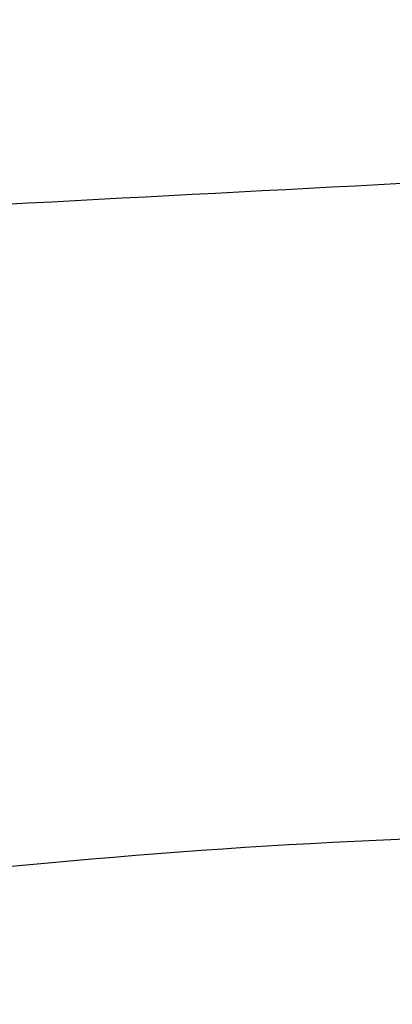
# Model space of a CAD drawing. Header units: millimetres. Extents: x -590 to 610, y -240 to 426.
# Tile 161 of 256: x 536 to 538.12, y -9.88 to -4.28. Entities that reach past the tile are written whole.
import ezdxf

# ---------------------------------------------------------------- set-up
doc = ezdxf.new("R2010")
doc.units = ezdxf.units.MM
doc.layers.add('mousse 2', color=7, linetype='Continuous', true_color=0x616161)

msp = doc.modelspace()

# ---------------------------------------------------------------- linework, layer by layer
at = {"layer": 'mousse 2'}
for points, degree in [([(603.1282, -40.0993, 256.0021), (601.3925, -0.5359, 240.0805), (574.9505, 32.5734, 229.9095), (536.0838, 26.2824, 224.5883)], 3), ([(602.6156, -43.9134, 245.227), (601.1802, -4.5866, 233.2871), (575.1212, 27.6442, 224.8111), (537.2163, 22.9412, 219.7736)], 3), ([(512.6373, -6.5188, 393.7759), (572.2558, -3.5412, 393.5677), (597.3789, -1.6158, 374.1537)], 2)]:
    msp.add_open_spline(points, degree=degree, dxfattribs=at)
msp.add_open_spline([(539.8966, -8.9069), (538.5654, -8.9069), (535.903, -9.039), (531.9478, -9.6249), (528.0698, -10.5967), (524.3061, -11.9446), (520.6925, -13.6549), (517.2642, -15.7115), (514.053, -18.0922), (511.0918, -20.7773), (508.4066, -23.7381), (506.0251, -26.9496), (504.3115, -29.8068), (503.1132, -32.1849), (502.0341, -34.6186), (500.911, -37.7549), (499.9393, -41.6331), (499.3538, -45.5883), (499.2217, -48.2505), (499.2218, -49.5817)], degree=3, knots=[0, 0, 0, 0, 3.993787, 7.987573, 11.980371, 15.973169, 19.966435, 23.9597, 27.952128, 31.944555, 35.9369, 39.929245, 43.92438, 45.920023, 47.915666, 51.908741, 55.901815, 59.895405, 63.888995, 63.888995, 63.888995, 63.888995], dxfattribs=at)

doc.saveas('drawing.dxf')
